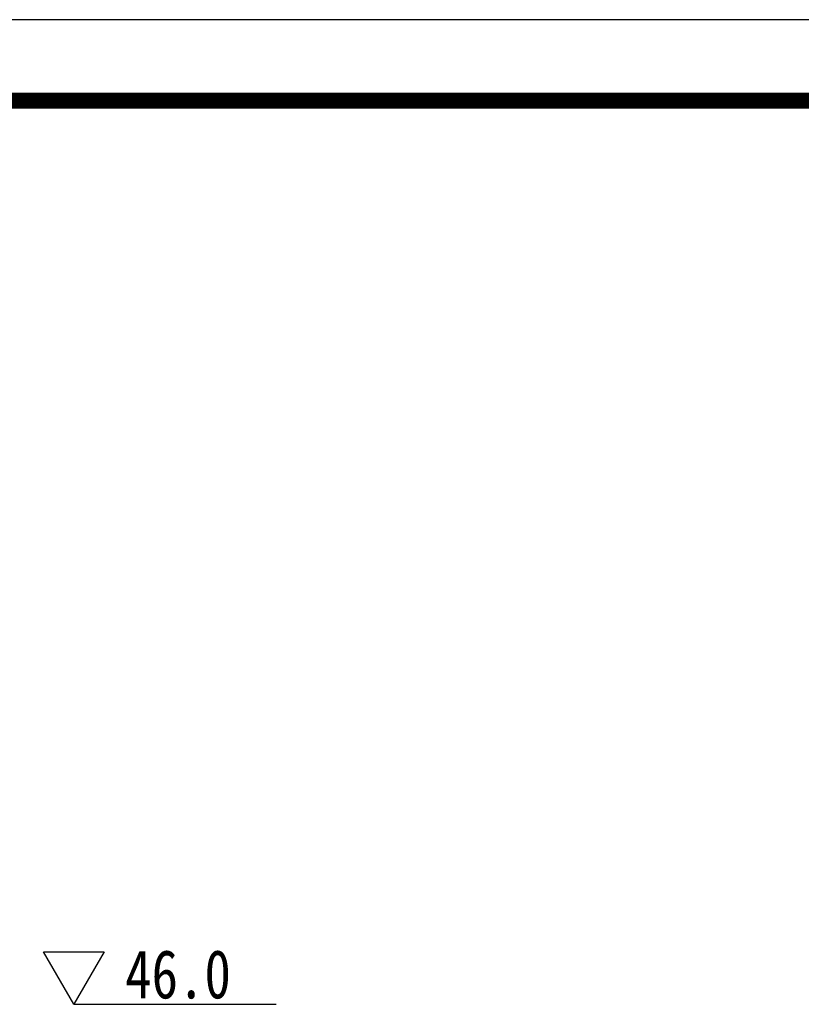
# Model space of a CAD drawing. Header units: millimetres. Extents: x 6315 to 14770, y 92 to 1587.
# Tile 5 of 12: x 6531 to 6628, y 530 to 652. Entities that reach past the tile are written whole.
import ezdxf

# ---------------------------------------------------------------- set-up
doc = ezdxf.new("R2010")
doc.units = ezdxf.units.MM
doc.layers.add('文字', color=7, linetype='Continuous')
doc.styles.add('样式 1', font='SIMHEI.TTF', dxfattribs={"width": 0.8})

msp = doc.modelspace()

# ---------------------------------------------------------------- linework, layer by layer
msp.add_lwpolyline([(6314.73, 91.86), (7128.73, 91.86), (7128.73, 651.86), (6314.73, 651.86)], close=True)
at = {"const_width": 2}
msp.add_lwpolyline([(6364.73, 641.86), (7118.73, 641.86), (7118.73, 101.86), (6364.73, 101.86), (6364.73, 641.86)], dxfattribs=at)
msp.add_lwpolyline([(6537.91, 530.29), (6562.91, 530.29)])
at = {"layer": '文字'}
msp.add_lwpolyline([(6537.91, 530.29), (6534.17, 536.77), (6541.65, 536.77)], close=True, dxfattribs=at)

# ---------------------------------------------------------------- texts
at = {"layer": '文字', "color": 0, "lineweight": -2, "style": '样式 1', "width": 0.8}
msp.add_text('46.0', height=6, dxfattribs=at).set_placement((6544.25, 531.02))

doc.saveas('drawing.dxf')
